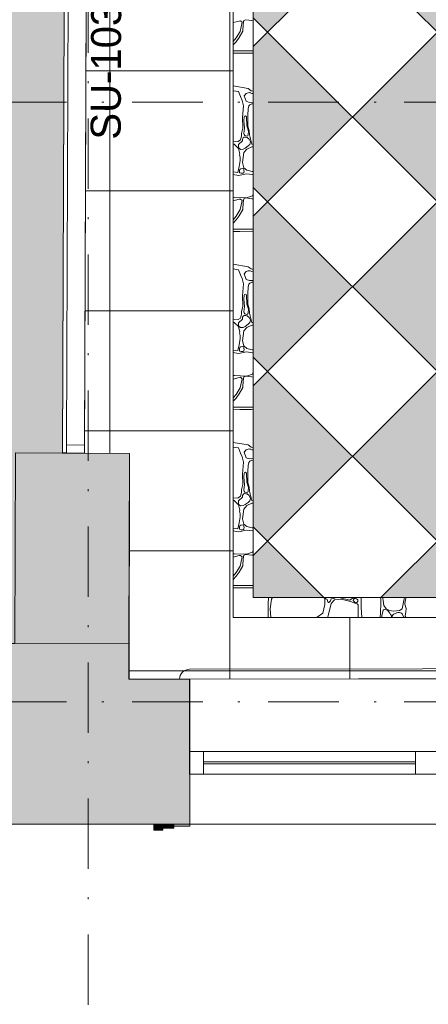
# Paper-space layout 'SA-902 Ruumi 103 siseviimistlused' of a CAD drawing. Header units: millimetres. Extents: x 15 to 415, y 5 to 292.
# Tile 44 of 71: x 135 to 155, y 49 to 98. Entities that reach past the tile are written whole.
import ezdxf
from ezdxf.xclip import XClip

# ---------------------------------------------------------------- set-up
doc = ezdxf.new("R2010")
doc.units = ezdxf.units.MM
doc.header["$MEASUREMENT"] = 0
doc.header["$XCLIPFRAME"] = 2
doc.linetypes.add('Dot & Dashed', pattern=[6.702778, 3.527778, -1.763889, 0, -1.411111])
for name, color, linetype in [('AR - Seinad SS.ol', 7, 'Continuous'), ('AR - Seinad VS', 7, 'Continuous'), ('AR - Teljed', 7, 'Continuous'), ('AR - Vahelaed', 7, 'Continuous'), ('SA - aknalaud', 7, 'Continuous'), ('SA - põrandaviimistlus', 7, 'Continuous')]:
    doc.layers.add(name, color=color, linetype=linetype)
doc.styles.add('GENERATED_STYLE_1', font='txt')

# ---------------------------------------------------------------- blocks, each defined once
blk = doc.blocks.new('*X11')
at = {"layer": 'SA - põrandaviimistlus', "color": 254, "linetype": 'Continuous', "lineweight": 13}
for p, q in [((145.916, 97.776), (145.626, 97.697)), ((145.991, 97.786), (145.916, 97.776)), ((145.963, 97.256), (146.061, 97.712)), ((146.061, 97.712), (145.991, 97.786)), ((146.117, 97.617), (146.102, 97.266)), ((146.144, 97.798), (146.117, 97.617)), ((146.248, 97.838), (146.144, 97.798)), ((146.55, 97.798), (146.248, 97.838)), ((146.622, 97.791), (146.55, 97.798)), ((145.763, 96.926), (145.963, 97.256)), ((146.102, 97.266), (145.921, 96.949)), ((145.626, 96.751), (145.763, 96.926)), ((145.763, 96.741), (145.626, 96.581)), ((145.921, 96.949), (145.763, 96.741)), ((145.626, 96.283), (146.622, 96.285)), ((145.956, 96.169), (145.626, 96.16)), ((146.528, 96.171), (145.956, 96.169)), ((146.622, 96.16), (146.528, 96.171)), ((145.626, 94.526), (146.374, 94.399)), ((145.877, 94.247), (145.626, 94.287)), ((145.978, 93.994), (145.877, 94.247)), ((146.268, 94.155), (146.176, 94.038)), ((146.374, 94.191), (146.268, 94.155)), ((146.374, 94.399), (146.512, 94.29)), ((146.454, 94.197), (146.374, 94.191)), ((146.471, 94.189), (146.454, 94.197)), ((146.55, 94.155), (146.471, 94.189)), ((146.512, 94.29), (146.622, 94.264)), ((146.622, 94.147), (146.55, 94.155)), ((146.07, 93.808), (145.978, 93.994)), ((146.127, 93.536), (146.07, 93.808)), ((146.176, 94.038), (146.268, 93.761)), ((146.268, 93.761), (146.436, 93.704)), ((146.456, 93.585), (146.404, 93.526)), ((146.436, 93.704), (146.622, 93.715)), ((146.555, 93.63), (146.456, 93.585)), ((146.622, 93.626), (146.555, 93.63)), ((146.09, 92.944), (146.127, 93.536)), ((146.362, 93.377), (146.345, 93.065)), ((146.404, 93.526), (146.362, 93.377)), ((146.109, 92.419), (146.09, 92.944)), ((146.172, 92.983), (146.153, 92.782)), ((146.153, 92.782), (146.181, 92.417)), ((146.19, 93.018), (146.172, 92.983)), ((146.23, 93.033), (146.19, 93.018)), ((146.267, 93.007), (146.23, 93.033)), ((146.278, 92.983), (146.267, 93.007)), ((146.31, 92.529), (146.278, 92.983)), ((146.345, 93.065), (146.357, 92.523)), ((146.03, 92.02), (146.043, 92.149)), ((146.043, 92.149), (146.109, 92.419)), ((146.181, 92.417), (146.159, 92.141)), ((146.159, 92.141), (146.172, 92.094)), ((146.378, 92.269), (146.31, 92.529)), ((146.357, 92.523), (146.424, 92.285)), ((146.376, 92.094), (146.378, 92.269)), ((146.424, 92.285), (146.436, 92.079)), ((145.626, 91.738), (145.869, 91.757)), ((145.626, 91.618), (145.671, 91.616)), ((145.671, 91.616), (145.881, 91.406)), ((145.869, 91.757), (145.978, 91.834)), ((146.093, 91.782), (145.885, 91.598)), ((145.978, 91.834), (146.03, 92.02)), ((146.093, 91.873), (146.079, 91.831)), ((146.079, 91.831), (146.093, 91.782)), ((146.111, 91.928), (146.093, 91.873)), ((146.172, 91.967), (146.111, 91.928)), ((146.172, 92.094), (146.209, 92.043)), ((146.246, 91.958), (146.172, 91.967)), ((146.209, 92.043), (146.308, 92.012)), ((146.316, 91.947), (146.246, 91.958)), ((146.308, 92.012), (146.359, 92.038)), ((146.426, 91.864), (146.316, 91.947)), ((146.359, 92.038), (146.376, 92.094)), ((146.48, 91.724), (146.426, 91.864)), ((146.436, 92.079), (146.555, 91.616)), ((146.451, 91.603), (146.48, 91.724)), ((146.555, 91.616), (146.622, 91.609)), ((145.885, 91.598), (145.879, 91.476)), ((145.879, 91.476), (145.922, 91.41)), ((145.881, 91.406), (145.945, 91.132)), ((145.922, 91.41), (145.982, 91.353)), ((145.945, 91.132), (145.94, 91.094)), ((145.982, 91.353), (146.119, 91.364)), ((146.152, 91.193), (146.092, 90.7)), ((146.119, 91.364), (146.225, 91.412)), ((146.303, 91.364), (146.152, 91.193)), ((146.225, 91.412), (146.372, 91.525)), ((146.555, 91.48), (146.303, 91.364)), ((146.372, 91.525), (146.451, 91.603)), ((146.622, 91.483), (146.555, 91.48)), ((145.966, 90.805), (145.92, 90.496)), ((145.94, 91.094), (145.964, 90.953)), ((145.964, 90.953), (145.966, 90.805)), ((146.092, 90.7), (146.144, 90.435)), ((145.848, 90.206), (145.626, 90.232)), ((145.92, 90.496), (145.848, 90.206)), ((145.884, 90.053), (146.278, 90.135)), ((145.935, 90.312), (145.931, 90.248)), ((145.931, 90.248), (145.939, 90.199)), ((145.958, 90.353), (145.935, 90.312)), ((145.939, 90.199), (145.958, 90.177)), ((145.998, 90.389), (145.958, 90.353)), ((145.958, 90.177), (146.011, 90.159)), ((146.064, 90.404), (145.998, 90.389)), ((146.011, 90.159), (146.074, 90.158)), ((146.131, 90.388), (146.064, 90.404)), ((146.074, 90.158), (146.115, 90.162)), ((146.115, 90.162), (146.144, 90.177)), ((146.144, 90.353), (146.131, 90.388)), ((146.144, 90.435), (146.303, 90.313)), ((146.159, 90.315), (146.144, 90.353)), ((146.144, 90.177), (146.154, 90.211)), ((146.154, 90.211), (146.162, 90.262)), ((146.162, 90.262), (146.159, 90.315)), ((146.278, 90.135), (146.582, 90.098)), ((146.303, 90.313), (146.573, 90.249)), ((146.573, 90.249), (146.622, 90.248)), ((145.626, 90.104), (145.884, 90.053)), ((146.582, 90.098), (146.622, 90.08)), ((145.683, 88.956), (145.626, 88.958)), ((145.916, 88.862), (145.626, 88.783)), ((146.283, 88.931), (145.683, 88.956)), ((145.991, 88.872), (145.916, 88.862)), ((145.963, 88.342), (146.061, 88.798)), ((146.061, 88.798), (145.991, 88.872)), ((146.117, 88.703), (146.102, 88.352)), ((146.144, 88.884), (146.117, 88.703)), ((146.248, 88.924), (146.144, 88.884)), ((146.55, 88.884), (146.248, 88.924)), ((146.582, 89.03), (146.283, 88.931)), ((146.622, 88.878), (146.55, 88.884)), ((146.622, 89.119), (146.582, 89.03)), ((145.763, 88.012), (145.963, 88.342)), ((146.102, 88.352), (145.921, 88.035)), ((145.626, 87.837), (145.763, 88.012)), ((145.763, 87.827), (145.626, 87.667)), ((145.921, 88.035), (145.763, 87.827)), ((145.626, 87.369), (146.622, 87.371)), ((145.956, 87.255), (145.626, 87.246)), ((146.528, 87.257), (145.956, 87.255)), ((146.622, 87.247), (146.528, 87.257)), ((145.626, 85.612), (146.374, 85.485)), ((145.877, 85.333), (145.626, 85.373)), ((145.978, 85.08), (145.877, 85.333)), ((146.268, 85.241), (146.176, 85.125)), ((146.374, 85.277), (146.268, 85.241)), ((146.374, 85.485), (146.512, 85.376)), ((146.454, 85.283), (146.374, 85.277)), ((146.471, 85.275), (146.454, 85.283)), ((146.55, 85.241), (146.471, 85.275)), ((146.512, 85.376), (146.622, 85.35)), ((146.622, 85.233), (146.55, 85.241)), ((146.07, 84.894), (145.978, 85.08)), ((146.127, 84.622), (146.07, 84.894)), ((146.176, 85.125), (146.268, 84.847)), ((146.268, 84.847), (146.436, 84.79)), ((146.436, 84.79), (146.622, 84.801)), ((146.555, 84.716), (146.456, 84.671)), ((146.622, 84.712), (146.555, 84.716)), ((146.09, 84.03), (146.127, 84.622)), ((146.362, 84.463), (146.345, 84.151)), ((146.404, 84.612), (146.362, 84.463)), ((146.456, 84.671), (146.404, 84.612)), ((146.109, 83.505), (146.09, 84.03)), ((146.172, 84.069), (146.153, 83.868)), ((146.153, 83.868), (146.181, 83.503)), ((146.19, 84.104), (146.172, 84.069)), ((146.23, 84.119), (146.19, 84.104)), ((146.267, 84.093), (146.23, 84.119)), ((146.278, 84.069), (146.267, 84.093)), ((146.31, 83.615), (146.278, 84.069)), ((146.345, 84.151), (146.357, 83.609)), ((146.03, 83.106), (146.043, 83.235)), ((146.043, 83.235), (146.109, 83.505)), ((146.181, 83.503), (146.159, 83.227)), ((146.378, 83.355), (146.31, 83.615)), ((146.357, 83.609), (146.424, 83.371)), ((146.376, 83.18), (146.378, 83.355)), ((146.424, 83.371), (146.436, 83.165)), ((145.626, 82.824), (145.869, 82.843)), ((145.869, 82.843), (145.978, 82.92)), ((146.093, 82.868), (145.885, 82.684)), ((145.978, 82.92), (146.03, 83.106)), ((146.093, 82.96), (146.079, 82.917)), ((146.079, 82.917), (146.093, 82.868)), ((146.111, 83.014), (146.093, 82.96)), ((146.172, 83.053), (146.111, 83.014)), ((146.159, 83.227), (146.172, 83.18)), ((146.172, 83.18), (146.209, 83.129)), ((146.246, 83.044), (146.172, 83.053)), ((146.209, 83.129), (146.308, 83.098)), ((146.316, 83.033), (146.246, 83.044)), ((146.308, 83.098), (146.359, 83.124)), ((146.426, 82.95), (146.316, 83.033)), ((146.359, 83.124), (146.376, 83.18)), ((146.48, 82.81), (146.426, 82.95)), ((146.436, 83.165), (146.555, 82.702)), ((146.451, 82.689), (146.48, 82.81)), ((145.626, 82.704), (145.671, 82.702)), ((145.671, 82.702), (145.881, 82.492)), ((145.885, 82.684), (145.879, 82.562)), ((145.879, 82.562), (145.922, 82.496)), ((145.881, 82.492), (145.945, 82.218)), ((145.922, 82.496), (145.982, 82.439)), ((145.982, 82.439), (146.119, 82.45)), ((146.152, 82.279), (146.092, 81.786)), ((146.119, 82.45), (146.225, 82.498)), ((146.303, 82.45), (146.152, 82.279)), ((146.225, 82.498), (146.372, 82.611)), ((146.555, 82.566), (146.303, 82.45)), ((146.372, 82.611), (146.451, 82.689)), ((146.555, 82.702), (146.622, 82.695)), ((146.622, 82.57), (146.555, 82.566)), ((145.966, 81.891), (145.92, 81.582)), ((145.945, 82.218), (145.94, 82.18)), ((145.94, 82.18), (145.964, 82.039)), ((145.964, 82.039), (145.966, 81.891)), ((146.092, 81.786), (146.144, 81.521)), ((145.848, 81.292), (145.626, 81.318)), ((145.92, 81.582), (145.848, 81.292)), ((145.935, 81.398), (145.931, 81.335)), ((145.931, 81.335), (145.939, 81.285)), ((145.958, 81.439), (145.935, 81.398)), ((145.939, 81.285), (145.958, 81.263)), ((145.998, 81.475), (145.958, 81.439)), ((145.958, 81.263), (146.011, 81.245)), ((146.064, 81.49), (145.998, 81.475)), ((146.131, 81.474), (146.064, 81.49)), ((146.115, 81.248), (146.144, 81.263)), ((146.144, 81.439), (146.131, 81.474)), ((146.144, 81.521), (146.303, 81.399)), ((146.159, 81.401), (146.144, 81.439)), ((146.144, 81.263), (146.154, 81.297)), ((146.154, 81.297), (146.162, 81.348)), ((146.162, 81.348), (146.159, 81.401)), ((146.303, 81.399), (146.573, 81.335)), ((146.573, 81.335), (146.622, 81.334)), ((145.626, 81.19), (145.884, 81.139)), ((145.884, 81.139), (146.278, 81.221)), ((146.011, 81.245), (146.074, 81.244)), ((146.074, 81.244), (146.115, 81.248)), ((146.278, 81.221), (146.582, 81.184)), ((146.582, 81.184), (146.622, 81.166)), ((145.683, 80.042), (145.626, 80.044)), ((145.916, 79.948), (145.626, 79.869)), ((146.283, 80.017), (145.683, 80.042)), ((145.991, 79.958), (145.916, 79.948)), ((145.963, 79.428), (146.061, 79.884)), ((146.061, 79.884), (145.991, 79.958)), ((146.117, 79.79), (146.102, 79.438)), ((146.144, 79.97), (146.117, 79.79)), ((146.248, 80.01), (146.144, 79.97)), ((146.55, 79.97), (146.248, 80.01)), ((146.582, 80.116), (146.283, 80.017)), ((146.622, 79.964), (146.55, 79.97)), ((146.622, 80.205), (146.582, 80.116)), ((145.763, 79.098), (145.963, 79.428)), ((146.102, 79.438), (145.921, 79.121)), ((145.626, 78.923), (145.763, 79.098)), ((145.763, 78.913), (145.626, 78.753)), ((145.921, 79.121), (145.763, 78.913)), ((145.626, 78.455), (146.622, 78.457)), ((145.956, 78.341), (145.626, 78.332)), ((146.528, 78.343), (145.956, 78.341)), ((146.622, 78.333), (146.528, 78.343)), ((145.626, 76.698), (146.374, 76.571)), ((145.877, 76.419), (145.626, 76.459)), ((145.978, 76.166), (145.877, 76.419)), ((146.374, 76.363), (146.268, 76.327)), ((146.374, 76.571), (146.512, 76.462)), ((146.454, 76.369), (146.374, 76.363)), ((146.471, 76.361), (146.454, 76.369)), ((146.55, 76.327), (146.471, 76.361)), ((146.512, 76.462), (146.622, 76.436)), ((146.07, 75.98), (145.978, 76.166)), ((146.127, 75.708), (146.07, 75.98)), ((146.268, 76.327), (146.176, 76.211)), ((146.176, 76.211), (146.268, 75.933)), ((146.268, 75.933), (146.436, 75.876)), ((146.436, 75.876), (146.622, 75.888)), ((146.622, 76.319), (146.55, 76.327)), ((146.09, 75.116), (146.127, 75.708)), ((146.362, 75.549), (146.345, 75.237)), ((146.404, 75.698), (146.362, 75.549)), ((146.456, 75.757), (146.404, 75.698)), ((146.555, 75.802), (146.456, 75.757)), ((146.622, 75.798), (146.555, 75.802)), ((146.109, 74.591), (146.09, 75.116)), ((146.172, 75.155), (146.153, 74.954)), ((146.153, 74.954), (146.181, 74.589)), ((146.19, 75.19), (146.172, 75.155)), ((146.23, 75.205), (146.19, 75.19)), ((146.267, 75.18), (146.23, 75.205)), ((146.278, 75.155), (146.267, 75.18)), ((146.31, 74.701), (146.278, 75.155)), ((146.345, 75.237), (146.357, 74.695)), ((146.043, 74.321), (146.109, 74.591)), ((146.181, 74.589), (146.159, 74.313)), ((146.378, 74.441), (146.31, 74.701)), ((146.357, 74.695), (146.424, 74.457)), ((146.376, 74.266), (146.378, 74.441)), ((146.424, 74.457), (146.436, 74.251)), ((145.626, 73.911), (145.869, 73.929)), ((145.869, 73.929), (145.978, 74.006)), ((146.093, 73.954), (145.885, 73.77)), ((145.978, 74.006), (146.03, 74.192)), ((146.03, 74.192), (146.043, 74.321)), ((146.093, 74.046), (146.079, 74.003)), ((146.079, 74.003), (146.093, 73.954)), ((146.111, 74.1), (146.093, 74.046)), ((146.172, 74.139), (146.111, 74.1)), ((146.159, 74.313), (146.172, 74.266)), ((146.172, 74.266), (146.209, 74.215)), ((146.246, 74.13), (146.172, 74.139)), ((146.209, 74.215), (146.308, 74.184)), ((146.316, 74.119), (146.246, 74.13)), ((146.308, 74.184), (146.359, 74.21)), ((146.426, 74.036), (146.316, 74.119)), ((146.359, 74.21), (146.376, 74.266)), ((146.48, 73.896), (146.426, 74.036)), ((146.436, 74.251), (146.555, 73.788)), ((146.451, 73.775), (146.48, 73.896)), ((145.626, 73.79), (145.671, 73.788)), ((145.671, 73.788), (145.881, 73.578)), ((145.885, 73.77), (145.879, 73.648)), ((145.879, 73.648), (145.922, 73.582)), ((145.881, 73.578), (145.945, 73.304)), ((145.922, 73.582), (145.982, 73.525)), ((145.982, 73.525), (146.119, 73.536)), ((146.119, 73.536), (146.225, 73.584)), ((146.303, 73.536), (146.152, 73.365)), ((146.225, 73.584), (146.372, 73.697)), ((146.555, 73.652), (146.303, 73.536)), ((146.372, 73.697), (146.451, 73.775)), ((146.555, 73.788), (146.622, 73.781)), ((146.622, 73.656), (146.555, 73.652)), ((145.966, 72.977), (145.92, 72.668)), ((145.945, 73.304), (145.94, 73.266)), ((145.94, 73.266), (145.964, 73.125)), ((145.964, 73.125), (145.966, 72.977)), ((146.152, 73.365), (146.092, 72.872)), ((145.848, 72.378), (145.626, 72.404)), ((145.92, 72.668), (145.848, 72.378)), ((145.935, 72.484), (145.931, 72.421)), ((145.931, 72.421), (145.939, 72.371)), ((145.958, 72.525), (145.935, 72.484)), ((145.998, 72.561), (145.958, 72.525)), ((146.064, 72.576), (145.998, 72.561)), ((146.131, 72.56), (146.064, 72.576)), ((146.092, 72.872), (146.144, 72.607)), ((146.144, 72.525), (146.131, 72.56)), ((146.144, 72.607), (146.303, 72.485)), ((146.159, 72.487), (146.144, 72.525)), ((146.154, 72.383), (146.162, 72.434)), ((146.162, 72.434), (146.159, 72.487)), ((146.303, 72.485), (146.573, 72.421)), ((146.573, 72.421), (146.622, 72.42)), ((145.626, 72.276), (145.884, 72.225)), ((145.884, 72.225), (146.278, 72.307)), ((145.939, 72.371), (145.958, 72.349)), ((145.958, 72.349), (146.011, 72.331)), ((146.011, 72.331), (146.074, 72.33)), ((146.074, 72.33), (146.115, 72.334)), ((146.115, 72.334), (146.144, 72.349)), ((146.144, 72.349), (146.154, 72.383)), ((146.278, 72.307), (146.582, 72.27)), ((146.582, 72.27), (146.622, 72.252)), ((145.683, 71.128), (145.626, 71.13)), ((145.916, 71.034), (145.626, 70.955)), ((146.283, 71.103), (145.683, 71.128)), ((145.991, 71.044), (145.916, 71.034)), ((145.963, 70.514), (146.061, 70.97)), ((146.061, 70.97), (145.991, 71.044)), ((146.144, 71.056), (146.117, 70.876)), ((146.248, 71.096), (146.144, 71.056)), ((146.55, 71.056), (146.248, 71.096)), ((146.582, 71.202), (146.283, 71.103)), ((146.622, 71.05), (146.55, 71.056)), ((146.622, 71.291), (146.582, 71.202)), ((145.763, 70.185), (145.963, 70.514)), ((146.102, 70.524), (145.921, 70.207)), ((146.117, 70.876), (146.102, 70.524)), ((145.626, 70.009), (145.763, 70.185)), ((145.763, 69.999), (145.626, 69.839)), ((145.921, 70.207), (145.763, 69.999)), ((145.626, 69.541), (146.622, 69.543)), ((145.956, 69.427), (145.626, 69.418)), ((146.528, 69.429), (145.956, 69.427)), ((146.622, 69.419), (146.528, 69.429)), ((147.368, 67.938), (147.374, 68.631)), ((147.374, 68.631), (147.383, 68.94)), ((147.536, 68.857), (147.464, 68.369)), ((147.585, 68.94), (147.536, 68.857)), ((150.097, 68.154), (150.209, 68.597)), ((150.199, 68.887), (150.155, 68.94)), ((150.209, 68.597), (150.199, 68.887)), ((150.21, 68.94), (150.258, 68.879)), ((150.258, 68.879), (150.317, 68.848)), ((150.317, 68.848), (150.355, 68.726)), ((150.521, 68.644), (150.347, 67.955)), ((150.355, 68.726), (150.368, 68.693)), ((150.368, 68.693), (150.407, 68.698)), ((150.407, 68.698), (150.442, 68.725)), ((150.442, 68.725), (150.477, 68.775)), ((150.477, 68.775), (150.526, 68.868)), ((150.679, 68.822), (150.521, 68.644)), ((150.526, 68.868), (150.632, 68.886)), ((150.632, 68.886), (150.695, 68.912)), ((151.09, 68.837), (150.679, 68.822)), ((150.695, 68.912), (150.696, 68.94)), ((150.895, 68.94), (151.454, 68.808)), ((151.487, 68.736), (151.09, 68.837)), ((151.454, 68.808), (151.633, 68.94)), ((151.754, 68.644), (151.487, 68.736)), ((151.621, 68.787), (151.631, 68.846)), ((151.653, 68.749), (151.621, 68.787)), ((151.631, 68.846), (151.676, 68.886)), ((151.708, 68.703), (151.653, 68.749)), ((151.676, 68.886), (151.735, 68.893)), ((151.774, 68.679), (151.708, 68.703)), ((151.735, 68.893), (151.791, 68.874)), ((151.834, 68.622), (151.754, 68.644)), ((151.804, 68.683), (151.774, 68.679)), ((151.791, 68.874), (151.857, 68.823)), ((151.82, 68.7), (151.804, 68.683)), ((151.846, 68.737), (151.82, 68.7)), ((151.86, 68.591), (151.834, 68.622)), ((151.857, 68.823), (151.846, 68.737)), ((151.861, 68.567), (151.86, 68.591)), ((151.863, 68.364), (151.861, 68.567)), ((152.023, 68.928), (152.013, 68.443)), ((152.025, 68.94), (152.023, 68.928)), ((152.996, 68.862), (152.98, 68.94)), ((152.986, 68.162), (152.994, 68.664)), ((152.994, 68.664), (152.996, 68.862)), ((153.12, 68.94), (153.11, 68.885)), ((153.11, 68.885), (153.112, 68.784)), ((153.112, 68.784), (153.153, 68.532)), ((153.153, 68.532), (153.261, 68.381)), ((154.075, 68.381), (154.17, 68.871)), ((154.17, 68.871), (154.178, 68.94)), ((154.221, 68.758), (154.21, 68.602)), ((154.21, 68.602), (154.265, 68.391)), ((154.267, 68.94), (154.221, 68.758)), ((147.464, 68.369), (147.508, 67.938)), ((149.822, 67.95), (150.097, 68.154)), ((151.872, 67.938), (151.863, 68.364)), ((152.013, 68.443), (152.057, 67.938)), ((152.972, 67.962), (152.986, 68.162)), ((153.059, 68.026), (153.058, 67.938)), ((153.112, 68.31), (153.059, 68.026)), ((153.131, 68.322), (153.112, 68.31)), ((153.182, 68.336), (153.131, 68.322)), ((153.338, 68.31), (153.182, 68.336)), ((153.261, 68.381), (153.43, 68.295)), ((153.445, 68.149), (153.338, 68.31)), ((153.43, 68.295), (153.634, 68.263)), ((153.491, 68.085), (153.445, 68.149)), ((153.518, 68.053), (153.491, 68.085)), ((153.527, 67.993), (153.518, 68.053)), ((153.523, 67.938), (153.527, 67.993)), ((153.575, 68.018), (153.563, 67.964)), ((153.628, 68.099), (153.575, 68.018)), ((153.859, 68.183), (153.628, 68.099)), ((153.634, 68.263), (153.935, 68.298)), ((153.934, 68.187), (153.859, 68.183)), ((153.982, 68.175), (153.934, 68.187)), ((153.935, 68.298), (154.075, 68.381)), ((154.033, 68.153), (153.982, 68.175)), ((154.074, 68.119), (154.033, 68.153)), ((154.159, 67.938), (154.074, 68.119)), ((154.257, 68.228), (154.213, 68.012)), ((154.213, 68.012), (154.263, 67.938)), ((154.265, 68.391), (154.257, 68.228)), ((149.822, 67.938), (149.822, 67.95)), ((150.347, 67.955), (150.322, 67.938)), ((152.966, 67.938), (152.972, 67.962)), ((153.563, 67.964), (153.567, 67.938))]:
    blk.add_line(p, q, dxfattribs=at)
blk.add_point((151.834, 68.622), dxfattribs=at)
blk = doc.blocks.new('Drawing_1_1', base_point=(61.449, 53.275))
at = {"layer": 'AR - Seinad SS.ol', "linetype": 'Continuous', "lineweight": 13}
for points in [[(134.7, 66.645), (140.4, 66.656), (140.436, 76.151), (134.736, 76.173)], [(137.079, 76.164), (138.179, 76.16), (137.079, 76.167)]]:
    blk.add_hatch(color=252, dxfattribs=at).paths.add_polyline_path(points)
at = {"layer": 'AR - Seinad SS.ol', "linetype": 'Continuous', "lineweight": 15}
blk.add_hatch(color=5, dxfattribs=at).paths.add_polyline_path([(137.079, 76.167), (138.179, 76.163), (137.079, 76.17)])
at = {"layer": 'AR - Seinad VS', "linetype": 'Continuous', "lineweight": 13}
for points in [[(113.42, 66.603), (113.433, 59.613), (125.054, 59.635), (125.013, 57.6), (143.449, 57.6), (143.449, 64.852), (140.399, 64.848), (140.4, 66.656), (134.626, 66.645)], [(141.649, 57.3), (142.099, 57.3), (142.099, 57.6), (141.649, 57.6)], [(142.099, 57.4), (142.649, 57.4), (142.649, 57.6), (142.099, 57.6)], [(142.649, 57.5), (143.449, 57.5), (143.449, 57.6), (142.649, 57.6)]]:
    blk.add_hatch(color=252, dxfattribs=at).paths.add_polyline_path(points)
at = {"layer": 'SA - põrandaviimistlus', "linetype": 'Continuous', "lineweight": 13}
h = blk.add_hatch(dxfattribs=at)
h.set_pattern_fill('Grid_600x600_0001', color=254, style=0, pattern_type=2)
h.set_pattern_definition([(0, (61.449, 53.2755), (0, 6), []), (90, (61.449, 53.2755), (-6, 0), [])])
h.paths.add_polyline_path([(105.721, 218.244), (105.386, 198.526), (106.736, 198.516), (106.695, 195.537), (108.166, 195.537), (108.166, 192.767), (134.015, 192.767), (134.015, 195.537), (134.304, 195.537), (134.3, 197.881), (142.202, 197.893), (142.23, 199.986), (149.429, 199.89), (149.404, 196.959), (152.262, 196.963), (152.267, 193.163), (188.583, 193.218), (188.577, 197.018), (193.466, 197.026), (193.466, 198.218), (199.166, 198.218), (199.166, 197.034), (214.276, 197.057), (214.287, 189.857), (213.642, 189.856), (213.261, 163.413), (213.958, 163.415), (213.978, 157.565), (211.724, 157.584), (211.333, 131.191), (212.783, 131.169), (212.78, 130.925), (213.902, 130.927), (213.914, 125.227), (190.819, 125.196), (190.815, 127.844), (145.517, 127.784), (145.519, 125.137), (140.626, 125.13), (140.59, 115.843), (138.333, 115.852), (138.179, 76.16), (140.436, 76.151), (140.419, 64.848), (197.715, 64.938), (197.754, 97.452), (212.734, 97.416), (212.689, 96.617), (213.675, 96.614), (213.665, 92.64), (238.665, 92.58), (238.675, 96.554), (243.295, 96.543), (244.201, 96.541), (244.201, 125.294), (238.914, 125.283), (238.901, 130.983), (240.061, 130.985), (240.061, 131.185), (242.964, 131.15), (242.962, 130.992), (244.201, 130.994), (244.201, 189.903), (243.683, 189.902), (243.288, 157.625), (239.687, 157.654), (239.666, 163.504), (240.46, 163.507), (240.783, 189.897), (240.067, 189.896), (240.056, 197.096), (244.201, 197.103), (244.201, 199.036), (201.166, 199.036), (201.166, 212.446), (209.761, 212.446, -0.068715), (209.037, 214.423), (199.166, 214.446), (199.166, 211.518), (193.466, 211.518), (193.425, 233.349), (149.874, 233.347), (149.792, 227.137), (142.592, 227.233), (142.704, 235.586), (114.929, 235.586), (114.929, 218.186), (107.051, 218.186)])
h.paths.add_polyline_path([(145.626, 67.938), (145.626, 122.227), (205.909, 122.227), (205.909, 100.452), (190.757, 100.452), (190.757, 67.938)], flags=0)
h.paths.add_polyline_path([(215.914, 134.278), (215.914, 189.096), (236.914, 189.096), (236.914, 134.278)], flags=0)
h.paths.add_polyline_path([(215.914, 100.452), (215.914, 122.227), (236.914, 122.227), (236.914, 100.452)], flags=0)
at = {"layer": 'SA - põrandaviimistlus', "linetype": 'Continuous', "lineweight": 20}
h = blk.add_hatch(dxfattribs=at)
h.set_pattern_fill('Carpet_tihe_0001', color=252, style=0, pattern_type=2)
h.set_pattern_definition([(45, (61.4492, 56.2755), (-0.954594, 0.954594), [0, -0.9, 0, -1.35]), (110, (64.4492, 56.2755), (1.268585, 0.461727), [0, -0.66, 0, -1.14])])
h.paths.add_polyline_path([(69.258, 66.515), (134.7, 66.645), (134.736, 76.173), (137.079, 76.163), (137.243, 115.853), (134.89, 115.865), (134.925, 125.123), (130.925, 125.117), (130.681, 70.637), (73.551, 70.524), (77.394, 125.047), (73.384, 125.042)])
at = {"layer": 'SA - põrandaviimistlus', "linetype": 'Continuous', "lineweight": 13}
h = blk.add_hatch(dxfattribs=at)
h.set_pattern_fill('Grid_600x600_Diagonal_0001', color=254, style=0, pattern_type=2)
h.set_pattern_definition([(45, (189.76, 97.2125), (-4.24264, 4.24264), []), (135, (189.76, 97.2125), (4.24264, 4.24264), [])])
h.paths.add_polyline_path([(146.622, 121.231), (146.622, 68.94), (189.76, 68.94), (189.76, 101.455), (204.91, 101.455), (204.91, 121.231)])
for points in [[(147.334, 97.212), (151.577, 101.455), (147.334, 105.698), (146.622, 104.986), (146.622, 97.924)], [(155.819, 97.212), (160.062, 101.455), (155.819, 105.698), (151.577, 101.455)], [(147.334, 88.727), (151.577, 92.97), (147.334, 97.212), (146.622, 96.501), (146.622, 89.439)], [(155.819, 88.727), (160.062, 92.97), (155.819, 97.212), (151.577, 92.97)], [(147.334, 80.242), (151.577, 84.485), (147.334, 88.727), (146.622, 88.016), (146.622, 80.953)], [(155.819, 80.242), (160.062, 84.485), (155.819, 88.727), (151.577, 84.485)], [(147.334, 71.757), (151.577, 75.999), (147.334, 80.242), (146.622, 79.531), (146.622, 72.468)], [(155.819, 71.757), (160.062, 75.999), (155.819, 80.242), (151.577, 75.999)], [(150.15, 68.94), (147.334, 71.757), (146.622, 71.045), (146.622, 68.94)], [(158.635, 68.94), (155.819, 71.757), (153.003, 68.94)]]:
    blk.add_hatch(color=8, dxfattribs=at).paths.add_polyline_path(points)
at = {"layer": 'AR - Seinad SS.ol', "color": 5, "linetype": 'Continuous', "lineweight": 13}
for p, q in [((137.28, 76.569), (137.373, 100.449)), ((138.273, 100.446), (138.18, 76.566)), ((137.279, 76.169), (137.28, 76.569)), ((138.18, 76.566), (137.28, 76.569)), ((137.28, 76.569), (138.18, 76.566)), ((138.18, 76.566), (138.179, 76.166)), ((137.279, 76.169), (137.079, 76.17)), ((138.179, 76.166), (137.279, 76.169)), ((138.179, 76.166), (137.279, 76.169)), ((138.179, 76.166), (137.279, 76.169))]:
    blk.add_line(p, q, dxfattribs=at)
at = {"layer": 'AR - Seinad SS.ol', "color": 252, "linetype": 'Continuous', "lineweight": 13}
for p, q in [((140.436, 76.151), (134.736, 76.173)), ((138.179, 76.163), (137.079, 76.167))]:
    blk.add_line(p, q, dxfattribs=at)
at = {"layer": 'AR - Seinad SS.ol', "color": 5, "linetype": 'Continuous', "lineweight": 13, "flags": 128}
for points in [[(137.233, 115.85), (137.079, 76.17)], [(138.179, 76.166), (138.333, 115.846)], [(137.079, 76.17), (138.179, 76.166)]]:
    blk.add_lwpolyline(points, dxfattribs=at)
at = {"layer": 'AR - Seinad SS.ol', "color": 252, "linetype": 'Continuous', "lineweight": 13, "flags": 128}
for points in [[(137.079, 76.164), (138.179, 76.16)], [(140.4, 66.656), (140.436, 76.151)]]:
    blk.add_lwpolyline(points, dxfattribs=at)
at = {"layer": 'AR - Seinad VS', "color": 7, "linetype": 'Continuous', "lineweight": 15}
for p, q in [((178.409, 64.908), (143.449, 64.852)), ((144.137, 61.236), (143.437, 61.236)), ((143.437, 61.236), (143.437, 60.1)), ((144.137, 61.236), (144.137, 60.1)), ((154.737, 61.236), (154.737, 60.1)), ((155.937, 61.236), (154.737, 61.236)), ((154.737, 60.716), (144.137, 60.716)), ((144.137, 60.716), (144.137, 60.616)), ((154.737, 60.616), (144.137, 60.616)), ((154.737, 60.716), (154.737, 60.616)), ((144.137, 60.1), (143.437, 60.1)), ((155.937, 60.1), (154.737, 60.1)), ((143.449, 57.6), (178.409, 57.6))]:
    blk.add_line(p, q, dxfattribs=at)
at = {"layer": 'AR - Seinad VS', "color": 252, "linetype": 'Continuous', "lineweight": 13}
for p, q in [((143.449, 57.6), (143.449, 64.852)), ((141.649, 57.6), (141.649, 57.3)), ((142.099, 57.6), (141.649, 57.6)), ((142.099, 57.3), (141.649, 57.3)), ((142.099, 57.6), (142.099, 57.4)), ((142.649, 57.6), (142.099, 57.6)), ((142.099, 57.6), (142.099, 57.3)), ((142.649, 57.4), (142.099, 57.4)), ((142.649, 57.6), (142.649, 57.5)), ((143.449, 57.6), (142.649, 57.6)), ((142.649, 57.6), (142.649, 57.4)), ((143.449, 57.5), (142.649, 57.5)), ((143.449, 57.6), (143.449, 57.5))]:
    blk.add_line(p, q, dxfattribs=at)
at = {"layer": 'AR - Seinad VS', "color": 252, "linetype": 'Continuous', "lineweight": 13, "flags": 128}
for points in [[(140.399, 64.848), (140.4, 66.656)], [(143.449, 64.852), (140.399, 64.848)], [(125.013, 57.6), (143.449, 57.6)]]:
    blk.add_lwpolyline(points, dxfattribs=at)
at = {"layer": 'AR - Seinad VS', "color": 7, "linetype": 'Continuous', "lineweight": 15, "flags": 128}
for points in [[(144.137, 61.236), (154.737, 61.236)], [(144.137, 60.1), (154.737, 60.1)]]:
    blk.add_lwpolyline(points, dxfattribs=at)
at = {"layer": 'AR - Teljed', "color": 251, "linetype": 'Dot & Dashed', "lineweight": 13}
for p, q in [((138.364, 48.559), (138.364, 266.399)), ((52.131, 93.724), (244.201, 93.724)), ((52.131, 63.724), (244.201, 63.724))]:
    blk.add_line(p, q, dxfattribs=at)
at = {"layer": 'AR - Vahelaed', "color": 252, "linetype": 'Continuous', "lineweight": 13, "flags": 128}
blk.add_lwpolyline([(77.331, 195.937), (76.976, 189.737), (75.907, 154.818), (73.586, 130.748), (73.384, 125.042), (69.258, 66.515), (140.4, 66.656), (140.399, 64.848), (206.415, 64.892), (206.443, 63.809), (210.642, 63.804), (210.633, 56.811), (241.606, 56.856), (241.596, 63.767), (244.201, 63.764)], dxfattribs=at)
at = {"layer": 'SA - aknalaud', "color": 252, "linetype": 'Continuous', "lineweight": 13, "flags": 128}
blk.add_lwpolyline([(143.439, 61.241), (143.437, 64.852), (142.938, 64.852, -0.414258), (143.437, 65.352), (178.41, 65.408, -0.412924), (178.908, 64.909), (178.41, 64.908), (178.409, 61.236)], format="xyb", close=True, dxfattribs=at)
at = {"layer": 'SA - põrandaviimistlus', "color": 252, "linetype": 'Continuous', "lineweight": 13, "flags": 128}
blk.add_lwpolyline([(244.201, 96.541), (243.295, 96.543), (238.675, 96.554), (238.665, 92.58), (213.665, 92.64), (213.675, 96.614), (212.689, 96.617), (212.734, 97.416), (197.754, 97.452), (197.715, 64.938), (140.419, 64.848), (140.436, 76.151), (138.179, 76.16), (138.333, 115.852), (140.59, 115.843), (140.626, 125.13), (145.519, 125.137), (145.517, 127.784)], dxfattribs=at)
for points in [[(69.258, 66.515), (134.7, 66.645), (134.736, 76.173), (137.079, 76.163), (137.243, 115.853), (134.89, 115.865), (134.925, 125.123), (130.925, 125.117), (130.681, 70.637), (73.551, 70.524), (77.394, 125.047), (73.384, 125.042)], [(190.757, 67.938), (190.757, 100.452), (205.909, 100.452), (205.909, 122.227), (145.626, 122.227), (145.626, 67.938)], [(205.909, 122.227), (145.626, 122.227), (145.626, 67.938), (190.757, 67.938), (190.757, 100.452), (205.909, 100.452)], [(146.622, 121.231), (204.91, 121.231), (204.91, 101.455), (189.76, 101.455), (189.76, 68.94), (146.622, 68.94)], [(146.622, 121.231), (204.91, 121.231), (204.91, 101.455), (189.76, 101.455), (189.76, 68.94), (146.622, 68.94)]]:
    blk.add_lwpolyline(points, close=True, dxfattribs=at)
at = {"layer": 'AR - Seinad SS.ol', "color": 7, "linetype": 'Continuous', "lineweight": 13}
blk.add_blockref('*X11', (0, 0), dxfattribs=at)
at = {"layer": 'AR - Seinad SS.ol', "color": 5, "linetype": 'Continuous', "lineweight": 13, "insert": (140.015, 91.837), "char_height": 1.5, "attachment_point": 7, "rotation": 89.7781, "style": 'GENERATED_STYLE_1'}
blk.add_mtext('{\\A1;SU-103A}', dxfattribs=at)

psp = doc.layouts.new('SA-902 Ruumi 103 siseviimistlused')

# ---------------------------------------------------------------- block references
at = {"color": 7, "linetype": 'Continuous', "lineweight": 13}
ref = psp.add_blockref('Drawing_1_1', (61.449, 53.275), dxfattribs=at)
XClip(ref).set_block_clipping_path([(24.1555726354, 26.0866641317), (244.2005401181, 283.9995795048)])

doc.saveas('drawing.dxf')
